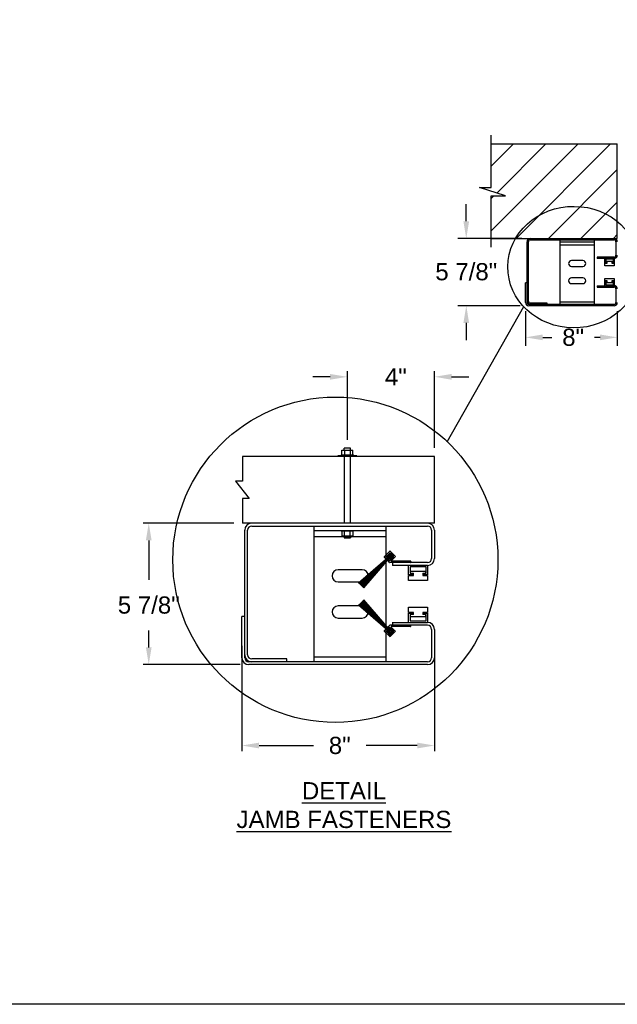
# Model space of a CAD drawing. Header units: inches. Extents: x 170 to 312, y 215 to 248.
# Tile 2 of 216: x 173.02 to 176.28, y 214.76 to 220.12. Entities that reach past the tile are written whole.
import ezdxf

# ---------------------------------------------------------------- set-up
doc = ezdxf.new("R2010")
doc.units = ezdxf.units.IN
doc.header["$LTSCALE"] = 0.25
doc.header["$MEASUREMENT"] = 0
for name, color, linetype in [('ANNOTATIONS', 1, 'Continuous'), ('DETAILS', 4, 'Continuous'), ('STANDARD MOTOR RH', 7, 'Continuous')]:
    doc.layers.add(name, color=color, linetype=linetype)
doc.styles.add('ARIAL', font='arial.ttf', dxfattribs={"height": 0.09375})
doc.dimstyles.new('STANDARD$0', dxfattribs={"dimtxt": 0.09375, "dimasz": 0.09375, "dimexe": 0.03125, "dimexo": 0.046875, "dimgap": 0.09, "dimtad": 0, "dimtih": 1, "dimtoh": 1, "dimdec": 4, "dimzin": 0, "dimdsep": 46, "dimtxsty": 'ARIAL', "dimcen": 0.09, "dimadec": 0, "dimazin": 0, "dimtfac": 1, "dimtdec": 4, "dimtofl": 0, "dimtmove": 0, "dimatfit": 1, "dimfxl": 1, "dimtolj": 1, "dimtzin": 0, "dimarcsym": 0})

# ---------------------------------------------------------------- blocks, each defined once
blk = doc.blocks.new('*D258')
at = {"layer": 'ANNOTATIONS', "color": 0, "lineweight": -2, "transparency": 16777216}
for p, q in [((175.7774, 218.5358), (175.7774, 218.3458)), ((176.2774, 218.5358), (176.2774, 218.3458)), ((175.8711, 218.3927), (175.92, 218.3927)), ((176.1836, 218.3927), (176.1529, 218.3927))]:
    blk.add_line(p, q, dxfattribs=at)
at = {"layer": 'ANNOTATIONS', "color": 0, "transparency": 16777216}
for points in [[(175.8711, 218.4083), (175.8711, 218.3771), (175.7774, 218.3927)], [(176.1836, 218.4083), (176.1836, 218.3771), (176.2774, 218.3927)]]:
    blk.add_solid(points, dxfattribs=at)
at = {"layer": 'defpoints', "color": 0, "transparency": 16777216}
for p in [(175.7774, 218.5826), (176.2774, 218.5826), (176.2774, 218.3927)]:
    blk.add_point(p, dxfattribs=at)
at = {"layer": 'ANNOTATIONS', "color": 0, "transparency": 16777216, "insert": (176.0365, 218.3927), "char_height": 0.09375, "attachment_point": 5, "style": 'ARIAL'}
blk.add_mtext('\\A1;8"', dxfattribs=at)
blk = doc.blocks.new('*D261')
at = {"layer": 'ANNOTATIONS', "color": 0, "lineweight": -2, "transparency": 16777216}
for p, q in [((175.4536, 219.0253), (175.4536, 219.1191)), ((175.7558, 218.9316), (175.4067, 218.9316)), ((175.7484, 218.5648), (175.4067, 218.5648)), ((175.4536, 218.471), (175.4536, 218.3773))]:
    blk.add_line(p, q, dxfattribs=at)
at = {"layer": 'ANNOTATIONS', "color": 0, "transparency": 16777216}
for points in [[(175.4379, 219.0253), (175.4692, 219.0253), (175.4536, 218.9316)], [(175.4379, 218.471), (175.4692, 218.471), (175.4536, 218.5648)]]:
    blk.add_solid(points, dxfattribs=at)
at = {"layer": 'defpoints', "color": 0, "transparency": 16777216}
for p in [(175.8027, 218.9316), (175.4536, 218.5648), (175.7953, 218.5648)]:
    blk.add_point(p, dxfattribs=at)
at = {"layer": 'ANNOTATIONS', "color": 0, "transparency": 16777216, "insert": (175.4536, 218.7499), "char_height": 0.09375, "attachment_point": 5, "style": 'ARIAL'}
blk.add_mtext('\\A1;5 7/8"', dxfattribs=at)
blk = doc.blocks.new('*D269')
at = {"layer": 'ANNOTATIONS', "color": 0, "lineweight": -2, "transparency": 16777216}
for p, q in [((174.186, 217.3799), (173.6907, 217.3799)), ((173.722, 217.2861), (173.722, 217.0721)), ((173.722, 216.7033), (173.722, 216.7952)), ((174.2207, 216.6096), (173.6907, 216.6096))]:
    blk.add_line(p, q, dxfattribs=at)
at = {"layer": 'ANNOTATIONS', "color": 0, "transparency": 16777216}
for points in [[(173.7063, 217.2861), (173.7376, 217.2861), (173.722, 217.3799)], [(173.7063, 216.7033), (173.7376, 216.7033), (173.722, 216.6096)]]:
    blk.add_solid(points, dxfattribs=at)
at = {"layer": 'defpoints', "color": 0, "transparency": 16777216}
for p in [(174.2329, 217.3799), (173.722, 216.6096), (174.2676, 216.6096)]:
    blk.add_point(p, dxfattribs=at)
at = {"layer": 'ANNOTATIONS', "color": 0, "transparency": 16777216, "insert": (173.722, 216.9336), "char_height": 0.09375, "attachment_point": 5, "style": 'ARIAL'}
blk.add_mtext('\\A1;5 7/8"', dxfattribs=at)
blk = doc.blocks.new('*D270')
at = {"layer": 'ANNOTATIONS', "color": 0, "lineweight": -2, "transparency": 16777216}
for p, q in [((174.2301, 216.7127), (174.2301, 216.1374)), ((175.2801, 216.6648), (175.2801, 216.1374)), ((174.3238, 216.1686), (174.6197, 216.1686)), ((175.1863, 216.1686), (174.9075, 216.1686))]:
    blk.add_line(p, q, dxfattribs=at)
at = {"layer": 'ANNOTATIONS', "color": 0, "transparency": 16777216}
for points in [[(174.3238, 216.1843), (174.3238, 216.153), (174.2301, 216.1686)], [(175.1863, 216.1843), (175.1863, 216.153), (175.2801, 216.1686)]]:
    blk.add_solid(points, dxfattribs=at)
at = {"layer": 'defpoints', "color": 0, "transparency": 16777216}
for p in [(174.2301, 216.7596), (175.2801, 216.7117), (174.2301, 216.1686)]:
    blk.add_point(p, dxfattribs=at)
at = {"layer": 'ANNOTATIONS', "color": 0, "transparency": 16777216, "insert": (174.7636, 216.1686), "char_height": 0.09375, "attachment_point": 5, "style": 'ARIAL'}
blk.add_mtext('\\A1;8"', dxfattribs=at)
blk = doc.blocks.new('*D271')
at = {"layer": 'ANNOTATIONS', "color": 0, "lineweight": -2, "transparency": 16777216}
for p, q in [((174.805, 217.8349), (174.805, 218.2089)), ((175.2801, 217.7905), (175.2801, 218.2089)), ((174.7112, 218.1777), (174.6175, 218.1777)), ((175.3738, 218.1777), (175.4676, 218.1777))]:
    blk.add_line(p, q, dxfattribs=at)
at = {"layer": 'ANNOTATIONS', "color": 0, "transparency": 16777216}
for points in [[(174.7112, 218.1933), (174.7112, 218.162), (174.805, 218.1777)], [(175.3738, 218.1933), (175.3738, 218.162), (175.2801, 218.1777)]]:
    blk.add_solid(points, dxfattribs=at)
at = {"layer": 'defpoints', "color": 0, "transparency": 16777216}
for p in [(175.2801, 218.1777), (174.805, 217.7881), (175.2801, 217.7437)]:
    blk.add_point(p, dxfattribs=at)
at = {"layer": 'ANNOTATIONS', "color": 0, "transparency": 16777216, "insert": (175.0695, 218.1777), "char_height": 0.09375, "attachment_point": 5, "style": 'ARIAL'}
blk.add_mtext('\\A1;4"', dxfattribs=at)

msp = doc.modelspace()

# ---------------------------------------------------------------- hatches: boundary and pattern name
at = {"layer": 'STANDARD MOTOR RH'}
h = msp.add_hatch(dxfattribs=at)
h.set_pattern_fill('ANSI31', color=256, style=0)
h.set_pattern_definition([(45, (-1.46754, -31.62372), (-0.08838835, 0.08838835), [])])
h.paths.add_polyline_path([(176.27738, 219.44721), (175.58988, 219.44721), (175.58988, 219.21), (175.52578, 219.21), (175.66785, 219.1631), (175.58988, 219.1631), (175.58988, 218.93158), (176.27738, 218.93158), (176.27738, 219.09408)])

# ---------------------------------------------------------------- linework, layer by layer
at = {"layer": 'defpoints'}
msp.add_lwpolyline([(189.05875, 214.75854), (169.58887, 214.75854), (169.58887, 227.49365), (189.05875, 227.49365)], close=True, dxfattribs=at)
at = {"layer": 'DETAILS'}
for p, q in [((175.34987, 217.82414), (175.76666, 218.56011)), ((174.77516, 217.76461), (174.77516, 217.77881)), ((174.77516, 217.77881), (174.83475, 217.77881)), ((174.77523, 217.75209), (174.77523, 217.77881)), ((174.78738, 217.77881), (174.78738, 217.78807)), ((174.82253, 217.78807), (174.78738, 217.78807)), ((174.79186, 217.75209), (174.79186, 217.77881)), ((174.82159, 217.75209), (174.82159, 217.77881)), ((174.82253, 217.77881), (174.82253, 217.78807)), ((174.83468, 217.75209), (174.83468, 217.77881)), ((174.83475, 217.76461), (174.83475, 217.77881)), ((175.28008, 217.74365), (174.23287, 217.74365)), ((174.23287, 217.74365), (174.23287, 217.60869)), ((174.85745, 217.74787), (174.75245, 217.74787)), ((174.75245, 217.74365), (174.75245, 217.74787)), ((174.7712, 217.75209), (174.7712, 217.74787)), ((174.7712, 217.75209), (174.8387, 217.75209)), ((174.78738, 217.74365), (174.78738, 217.37987)), ((174.82253, 217.37987), (174.82253, 217.74365)), ((174.8387, 217.74787), (174.8387, 217.75209)), ((174.85745, 217.74365), (174.85745, 217.74787)), ((175.28008, 217.37987), (175.28008, 217.74365)), ((174.23287, 217.60869), (174.1954, 217.60869)), ((174.1954, 217.60869), (174.27033, 217.51483)), ((174.27033, 217.51483), (174.23287, 217.51483)), ((174.23287, 217.51483), (174.23287, 217.37987)), ((175.28008, 217.37987), (174.23287, 217.37987)), ((174.2457, 216.6471), (174.2457, 217.34233)), ((174.26132, 216.66272), (174.26132, 217.34233)), ((174.28324, 217.36425), (175.24254, 217.36425)), ((174.62383, 216.62518), (174.62383, 217.36425)), ((175.01758, 216.62518), (175.01758, 217.36425)), ((175.26446, 217.34233), (175.26446, 217.18771)), ((175.28008, 217.34233), (175.28008, 217.18771)), ((174.62383, 217.33964), (175.01758, 217.33964)), ((174.62383, 217.30683), (175.01758, 217.30683)), ((174.77093, 217.34031), (174.77093, 217.3361)), ((174.77093, 217.34031), (174.83843, 217.34031)), ((174.83843, 217.3361), (174.77093, 217.3361)), ((174.77488, 217.32358), (174.77488, 217.30938)), ((174.83448, 217.30938), (174.77488, 217.30938)), ((174.77495, 217.3361), (174.77495, 217.30938)), ((174.7871, 217.30938), (174.7871, 217.30011)), ((174.7871, 217.30011), (174.82226, 217.30011)), ((174.78805, 217.3361), (174.78805, 217.30938)), ((174.81778, 217.3361), (174.81778, 217.30938)), ((174.82226, 217.30938), (174.82226, 217.30011)), ((174.83441, 217.3361), (174.83441, 217.30938)), ((174.83448, 217.32358), (174.83448, 217.30938)), ((174.83843, 217.3361), (174.83843, 217.34031)), ((174.86613, 217.05391), (175.02663, 217.19221)), ((175.02673, 217.19211), (174.8663, 217.05374)), ((174.86892, 217.05112), (175.02683, 217.19201)), ((175.02693, 217.19191), (174.86909, 217.05095)), ((174.8717, 217.04834), (175.02703, 217.19182)), ((175.02713, 217.19172), (174.87187, 217.04818)), ((174.87445, 217.04559), (175.02723, 217.19162)), ((175.02732, 217.19152), (174.87462, 217.04542)), ((174.8772, 217.04284), (175.02742, 217.19142)), ((175.02752, 217.19132), (174.87737, 217.04268)), ((174.87822, 217.04182), (175.02762, 217.19122)), ((175.02862, 217.19022), (174.87922, 217.04082)), ((174.88177, 217.03828), (175.03041, 217.18843)), ((175.03051, 217.18833), (174.88193, 217.03811)), ((174.88451, 217.03553), (175.03061, 217.18824)), ((175.03071, 217.18814), (174.88468, 217.03537)), ((174.88726, 217.03278), (175.0308, 217.18804)), ((175.0309, 217.18794), (174.88743, 217.03261)), ((174.89004, 217.03), (175.031, 217.18784)), ((175.0311, 217.18774), (174.89021, 217.02984)), ((174.89283, 217.02721), (175.0312, 217.18764)), ((175.0313, 217.18754), (174.893, 217.02704)), ((174.92963, 217.08985), (175.02931, 217.18953)), ((175.03031, 217.18853), (174.93063, 217.08885)), ((175.0367, 217.22739), (175.00637, 217.19706)), ((175.01184, 217.18961), (175.00637, 217.19508)), ((175.01681, 217.19259), (175.01383, 217.18961)), ((175.0367, 217.21745), (175.01632, 217.19706)), ((175.01632, 217.19508), (175.01681, 217.19458)), ((175.03475, 217.21418), (175.02178, 217.19657)), ((175.02178, 217.19657), (175.02348, 217.19532)), ((175.03645, 217.21293), (175.02348, 217.19532)), ((175.02817, 217.19433), (175.03249, 217.20276)), ((175.03262, 217.20272), (175.0283, 217.19427)), ((175.02842, 217.19421), (175.03276, 217.20267)), ((175.03289, 217.20262), (175.02855, 217.19414)), ((175.02867, 217.19408), (175.03302, 217.20258)), ((175.03316, 217.20253), (175.0288, 217.19401)), ((175.02892, 217.19395), (175.03329, 217.20249)), ((175.03343, 217.20244), (175.02905, 217.19389)), ((175.02917, 217.19382), (175.03356, 217.2024)), ((175.0337, 217.20235), (175.0293, 217.19376)), ((175.02943, 217.19369), (175.03383, 217.20231)), ((175.03519, 217.20188), (175.03068, 217.19305)), ((175.03214, 217.19159), (175.04097, 217.1961)), ((175.0414, 217.19474), (175.03278, 217.19034)), ((175.03285, 217.19021), (175.04144, 217.19461)), ((175.04149, 217.19447), (175.03291, 217.19009)), ((175.03298, 217.18996), (175.04153, 217.19434)), ((175.04158, 217.1942), (175.03304, 217.18984)), ((175.0331, 217.18971), (175.04162, 217.19407)), ((175.04167, 217.19394), (175.03317, 217.18958)), ((175.03323, 217.18946), (175.04171, 217.1938)), ((175.04176, 217.19367), (175.0333, 217.18933)), ((175.03336, 217.18921), (175.0418, 217.19353)), ((175.04185, 217.1934), (175.03342, 217.18908)), ((175.03446, 217.18434), (175.05207, 217.19731)), ((175.03446, 217.18434), (175.03571, 217.18265)), ((175.03571, 217.18265), (175.05332, 217.19561)), ((175.0362, 217.17718), (175.05659, 217.19756)), ((175.06653, 217.19955), (175.03869, 217.22739)), ((175.05659, 217.19955), (175.03869, 217.21745)), ((175.05233, 217.20082), (175.03996, 217.2132)), ((175.05383, 217.20231), (175.04145, 217.21469)), ((175.0442, 217.17523), (175.06653, 217.19756)), ((175.02875, 217.17469), (175.03173, 217.17767)), ((175.03524, 217.16621), (175.02875, 217.1727)), ((175.03372, 217.17767), (175.03421, 217.17718)), ((175.24254, 217.1658), (175.03623, 217.1658)), ((175.14939, 217.17283), (175.04519, 217.17283)), ((175.05039, 217.1658), (175.05039, 217.15018)), ((175.24254, 217.15018), (175.05039, 217.15018)), ((175.13885, 217.09899), (175.13885, 217.15018)), ((175.2344, 217.14204), (175.14699, 217.14204)), ((175.14699, 217.14204), (175.14699, 217.10713)), ((175.1508, 217.17142), (175.1508, 217.1672)), ((175.2344, 217.10713), (175.2344, 217.14204)), ((175.24254, 217.15018), (175.24254, 217.09899)), ((174.88633, 217.12596), (174.75508, 217.12596)), ((175.1651, 217.09899), (175.13885, 217.09899)), ((175.13885, 217.06775), (175.13885, 217.09532)), ((175.13885, 217.09532), (175.1651, 217.09532)), ((175.14699, 217.10713), (175.1651, 217.10713)), ((175.14935, 217.10713), (175.14935, 217.11894)), ((175.14935, 217.11894), (175.23204, 217.11894)), ((175.1651, 217.09532), (175.1651, 217.10713)), ((175.21629, 217.10713), (175.21629, 217.09532)), ((175.21629, 217.10713), (175.2344, 217.10713)), ((175.24254, 217.09899), (175.21629, 217.09899)), ((175.21629, 217.09532), (175.24254, 217.09532)), ((175.23204, 217.11894), (175.23204, 217.10713)), ((175.24254, 217.09532), (175.24254, 217.06775)), ((174.75508, 217.06034), (174.88633, 217.06034)), ((175.24254, 217.06775), (175.13885, 217.06775)), ((174.88633, 216.92909), (174.75508, 216.92909)), ((174.86613, 216.93551), (175.02663, 216.79721)), ((175.02673, 216.79731), (174.8663, 216.93568)), ((174.86892, 216.93831), (175.02683, 216.79741)), ((175.02693, 216.79751), (174.86909, 216.93848)), ((174.8717, 216.94108), (175.02703, 216.79761)), ((175.02713, 216.79771), (174.87187, 216.94125)), ((174.87445, 216.94384), (175.02723, 216.79781)), ((175.02732, 216.79791), (174.87462, 216.94401)), ((174.8772, 216.94658), (175.02742, 216.79801)), ((175.02752, 216.79811), (174.87737, 216.94675)), ((174.87822, 216.94761), (175.02762, 216.79821)), ((175.02862, 216.7992), (174.87922, 216.9486)), ((174.88177, 216.95115), (175.03041, 216.80099)), ((175.03051, 216.80109), (174.88193, 216.95132)), ((174.88451, 216.95389), (175.03061, 216.80119)), ((175.03071, 216.80129), (174.88468, 216.95406)), ((174.88726, 216.95665), (175.0308, 216.80139)), ((175.0309, 216.80149), (174.88743, 216.95682)), ((174.89004, 216.95942), (175.031, 216.80159)), ((175.0311, 216.80169), (174.89021, 216.95959)), ((174.89283, 216.96222), (175.0312, 216.80179)), ((175.0313, 216.80189), (174.893, 216.96239)), ((175.13885, 216.89411), (175.13885, 216.92167)), ((175.13885, 216.92167), (175.24254, 216.92167)), ((175.24254, 216.92167), (175.24254, 216.89411)), ((174.2457, 216.87206), (174.23008, 216.87206)), ((174.23008, 216.6471), (174.23008, 216.87206)), ((174.75508, 216.86346), (174.88633, 216.86346)), ((174.92963, 216.89958), (175.02931, 216.7999)), ((175.03031, 216.80089), (174.93063, 216.90057)), ((175.1651, 216.89411), (175.13885, 216.89411)), ((175.13885, 216.83925), (175.13885, 216.89043)), ((175.13885, 216.89043), (175.1651, 216.89043)), ((175.1651, 216.8823), (175.14699, 216.8823)), ((175.14699, 216.8823), (175.14699, 216.84738)), ((175.14935, 216.87048), (175.14935, 216.8823)), ((175.23204, 216.87048), (175.14935, 216.87048)), ((175.1651, 216.8823), (175.1651, 216.89411)), ((175.21629, 216.89411), (175.21629, 216.8823)), ((175.24254, 216.89411), (175.21629, 216.89411)), ((175.21629, 216.89043), (175.24254, 216.89043)), ((175.2344, 216.8823), (175.21629, 216.8823)), ((175.23204, 216.8823), (175.23204, 216.87048)), ((175.2344, 216.84738), (175.2344, 216.8823)), ((175.24254, 216.89043), (175.24254, 216.83925)), ((175.03524, 216.82322), (175.02875, 216.81672)), ((175.02875, 216.81474), (175.03173, 216.81175)), ((175.03372, 216.81175), (175.03421, 216.81225)), ((175.03446, 216.80508), (175.03571, 216.80678)), ((175.03446, 216.80508), (175.05207, 216.79212)), ((175.03571, 216.80678), (175.05332, 216.79382)), ((175.0362, 216.81225), (175.05659, 216.79186)), ((175.24254, 216.82363), (175.03623, 216.82363)), ((175.0442, 216.8142), (175.06653, 216.79186)), ((175.14939, 216.8166), (175.04519, 216.8166)), ((175.05039, 216.84036), (175.05039, 216.82363)), ((175.05039, 216.83925), (175.24254, 216.83925)), ((175.14699, 216.84738), (175.2344, 216.84738)), ((175.1508, 216.818), (175.1508, 216.82222)), ((175.01184, 216.79982), (175.00637, 216.79435)), ((175.0367, 216.76203), (175.00637, 216.79236)), ((175.01681, 216.79684), (175.01383, 216.79982)), ((175.01632, 216.79435), (175.01681, 216.79485)), ((175.0367, 216.77198), (175.01632, 216.79236)), ((175.02178, 216.79286), (175.02348, 216.79411)), ((175.03475, 216.77525), (175.02178, 216.79286)), ((175.03645, 216.7765), (175.02348, 216.79411)), ((175.02817, 216.79509), (175.03249, 216.78666)), ((175.03262, 216.78671), (175.0283, 216.79516)), ((175.02842, 216.79522), (175.03276, 216.78676)), ((175.03289, 216.7868), (175.02855, 216.79528)), ((175.02867, 216.79535), (175.03302, 216.78685)), ((175.03316, 216.78689), (175.0288, 216.79541)), ((175.02892, 216.79548), (175.03329, 216.78694)), ((175.03343, 216.78698), (175.02905, 216.79554)), ((175.02917, 216.7956), (175.03356, 216.78703)), ((175.0337, 216.78707), (175.0293, 216.79567)), ((175.02943, 216.79573), (175.03383, 216.78712)), ((175.03519, 216.78755), (175.03068, 216.79637)), ((175.03214, 216.79784), (175.04097, 216.79332)), ((175.0414, 216.79468), (175.03278, 216.79909)), ((175.03285, 216.79922), (175.04144, 216.79482)), ((175.04149, 216.79495), (175.03291, 216.79934)), ((175.03298, 216.79947), (175.04153, 216.79509)), ((175.04158, 216.79522), (175.03304, 216.79959)), ((175.0331, 216.79972), (175.04162, 216.79536)), ((175.04167, 216.79549), (175.03317, 216.79984)), ((175.03323, 216.79997), (175.04171, 216.79563)), ((175.04176, 216.79576), (175.0333, 216.80009)), ((175.03336, 216.80022), (175.0418, 216.79589)), ((175.04185, 216.79603), (175.03342, 216.80034)), ((175.05659, 216.78988), (175.03869, 216.77198)), ((175.06653, 216.78988), (175.03869, 216.76203)), ((175.05233, 216.78861), (175.03996, 216.77623)), ((175.05383, 216.78711), (175.04145, 216.77474)), ((175.26446, 216.80171), (175.26446, 216.6471)), ((175.28008, 216.80171), (175.28008, 216.6471)), ((175.01758, 216.64979), (174.62383, 216.64979)), ((175.24254, 216.62518), (174.26762, 216.62518)), ((175.24254, 216.60956), (174.26762, 216.60956)), ((174.47539, 216.6408), (174.28324, 216.6408)), ((174.47539, 216.62518), (174.47539, 216.6408))]:
    msp.add_line(p, q, dxfattribs=at)
for centre, radius in [((174.73976, 217.18082), 0.88662), ((175.04034, 217.20125), 0.00512), ((175.04034, 216.78817), 0.00512)]:
    msp.add_circle(centre, radius, dxfattribs=at)
for centre, radius, start, end in [((174.28324, 217.34233), 0.03754, 90, 180), ((174.28324, 217.34233), 0.02192, 90, 180), ((175.24254, 217.34233), 0.03754, 0, 90), ((175.24254, 217.34233), 0.02192, 0, 90), ((175.00737, 217.19607), 0.00141, 135, 225), ((175.01284, 217.1906), 0.00141, 225, 315), ((175.01731, 217.19607), 0.00141, 135, 225), ((175.01582, 217.19358), 0.00141, 315, 45), ((175.02066, 217.19818), 0.00844, 315, 332.89522), ((175.02066, 217.19818), 0.00858, 315, 332.89522), ((175.02066, 217.19818), 0.00872, 315, 332.89522), ((175.02066, 217.19818), 0.00886, 315, 332.89522), ((175.02066, 217.19818), 0.009, 315, 332.89522), ((175.02066, 217.19818), 0.00914, 315, 332.89522), ((175.02066, 217.19818), 0.00928, 315, 332.89522), ((175.02066, 217.19818), 0.00942, 315, 332.89522), ((175.02066, 217.19818), 0.00956, 315, 332.89522), ((175.02066, 217.19818), 0.0097, 315, 332.89522), ((175.02066, 217.19818), 0.00984, 315, 332.89522), ((175.02066, 217.19818), 0.01125, 315, 332.89522), ((175.03727, 217.18157), 0.01125, 117.10478, 135), ((175.03727, 217.18157), 0.00984, 117.10478, 135), ((175.03727, 217.18157), 0.0097, 117.10478, 135), ((175.03727, 217.18157), 0.00956, 117.10478, 135), ((175.03727, 217.18157), 0.00942, 117.10478, 135), ((175.03727, 217.18157), 0.00928, 117.10478, 135), ((175.03727, 217.18157), 0.00914, 117.10478, 135), ((175.03727, 217.18157), 0.009, 117.10478, 135), ((175.03727, 217.18157), 0.00886, 117.10478, 135), ((175.03727, 217.18157), 0.00872, 117.10478, 135), ((175.03727, 217.18157), 0.00858, 117.10478, 135), ((175.03727, 217.18157), 0.00844, 117.10478, 135), ((175.04034, 217.20125), 0.008, 280.87014, 169.12986), ((175.04034, 217.20125), 0.00786, 280.72454, 169.27546), ((175.04034, 217.20125), 0.00772, 280.57496, 169.42504), ((175.04034, 217.20125), 0.00758, 280.4212, 169.5788), ((175.04034, 217.20125), 0.00744, 280.26307, 169.73693), ((175.04034, 217.20125), 0.0073, 280.10036, 169.89964), ((175.04034, 217.20125), 0.00716, 279.93284, 170.06716), ((175.04034, 217.20125), 0.00702, 279.76027, 170.23973), ((175.04034, 217.20125), 0.00687, 279.58238, 170.41762), ((175.04034, 217.20125), 0.00673, 279.39891, 170.60109), ((175.04034, 217.20125), 0.00659, 279.20956, 170.79044), ((175.03832, 217.21155), 0.00443, 45, 143.65121), ((175.04034, 217.20125), 0.00519, 276.90656, 173.09344), ((175.03832, 217.21155), 0.00232, 45, 143.65121), ((175.03769, 217.2264), 0.00141, 45, 135), ((175.03769, 217.21645), 0.00141, 45, 135), ((175.05069, 217.19918), 0.00232, 306.34879, 45), ((175.05069, 217.19918), 0.00443, 306.34879, 45), ((175.05559, 217.19856), 0.00141, 315, 45), ((175.06554, 217.19856), 0.00141, 315, 45), ((175.24254, 217.18772), 0.02192, 270, 0), ((175.24254, 217.18772), 0.03754, 270, 0), ((175.02974, 217.1737), 0.00141, 135, 225), ((175.03272, 217.17668), 0.00141, 45, 135), ((175.03521, 217.17817), 0.00141, 225, 315), ((175.03623, 217.1672), 0.00141, 225, 270), ((175.04519, 217.17424), 0.00141, 135, 270), ((175.14939, 217.17142), 0.00141, 0, 90), ((175.14939, 217.1672), 0.00141, 270, 0), ((174.75508, 217.09315), 0.03281, 90, 270), ((174.88633, 217.09315), 0.03281, 270, 90), ((174.75508, 216.89627), 0.03281, 90, 270), ((174.88633, 216.89627), 0.03281, 270, 90), ((175.02974, 216.81573), 0.00141, 135, 225), ((175.03272, 216.81275), 0.00141, 225, 315), ((175.03521, 216.81125), 0.00141, 45, 135), ((175.03623, 216.82222), 0.00141, 90, 135), ((175.04519, 216.81519), 0.00141, 90, 225), ((175.14939, 216.82222), 0.00141, 0, 90), ((175.14939, 216.818), 0.00141, 270, 0), ((175.24254, 216.80171), 0.03754, 0, 90), ((175.24254, 216.80171), 0.02192, 0, 90), ((175.00737, 216.79336), 0.00141, 135, 225), ((175.01284, 216.79883), 0.00141, 45, 135), ((175.01731, 216.79336), 0.00141, 135, 225), ((175.01582, 216.79584), 0.00141, 315, 45), ((175.02066, 216.79125), 0.00844, 27.10478, 45), ((175.02066, 216.79125), 0.00858, 27.10478, 45), ((175.02066, 216.79125), 0.00872, 27.10478, 45), ((175.02066, 216.79125), 0.00886, 27.10478, 45), ((175.02066, 216.79125), 0.009, 27.10478, 45), ((175.02066, 216.79125), 0.00914, 27.10478, 45), ((175.02066, 216.79125), 0.00928, 27.10478, 45), ((175.02066, 216.79125), 0.00942, 27.10478, 45), ((175.02066, 216.79125), 0.00956, 27.10478, 45), ((175.02066, 216.79125), 0.0097, 27.10478, 45), ((175.02066, 216.79125), 0.00984, 27.10478, 45), ((175.02066, 216.79125), 0.01125, 27.10478, 45), ((175.03727, 216.80785), 0.01125, 225, 242.89522), ((175.03727, 216.80785), 0.00984, 225, 242.89522), ((175.03727, 216.80785), 0.0097, 225, 242.89522), ((175.03727, 216.80785), 0.00956, 225, 242.89522), ((175.03727, 216.80785), 0.00942, 225, 242.89522), ((175.03727, 216.80785), 0.00928, 225, 242.89522), ((175.03727, 216.80785), 0.00914, 225, 242.89522), ((175.03727, 216.80785), 0.009, 225, 242.89522), ((175.03727, 216.80785), 0.00886, 225, 242.89522), ((175.03727, 216.80785), 0.00872, 225, 242.89522), ((175.03727, 216.80785), 0.00858, 225, 242.89522), ((175.03727, 216.80785), 0.00844, 225, 242.89522), ((175.04034, 216.78817), 0.008, 190.87014, 79.12986), ((175.04034, 216.78817), 0.00786, 190.72454, 79.27546), ((175.04034, 216.78817), 0.00772, 190.57496, 79.42504), ((175.04034, 216.78817), 0.00758, 190.4212, 79.5788), ((175.04034, 216.78817), 0.00744, 190.26307, 79.73693), ((175.04034, 216.78817), 0.0073, 190.10036, 79.89964), ((175.04034, 216.78817), 0.00716, 189.93284, 80.06716), ((175.04034, 216.78817), 0.00702, 189.76027, 80.23973), ((175.04034, 216.78817), 0.00687, 189.58238, 80.41762), ((175.04034, 216.78817), 0.00673, 189.39891, 80.60109), ((175.04034, 216.78817), 0.00659, 189.20956, 80.79044), ((175.03832, 216.77787), 0.00443, 216.34879, 315), ((175.04034, 216.78817), 0.00519, 186.90656, 83.09344), ((175.03832, 216.77787), 0.00232, 216.34879, 315), ((175.03769, 216.77297), 0.00141, 225, 315), ((175.03769, 216.76303), 0.00141, 225, 315), ((175.05069, 216.79025), 0.00232, 315, 53.65121), ((175.05069, 216.79025), 0.00443, 315, 53.65121), ((175.05559, 216.79087), 0.00141, 315, 45), ((175.06554, 216.79087), 0.00141, 315, 45), ((174.26762, 216.6471), 0.03754, 180, 270), ((174.28324, 216.66272), 0.03754, 180, 270), ((174.26762, 216.6471), 0.02192, 180, 270), ((174.28324, 216.66272), 0.02192, 180, 270), ((175.24254, 216.6471), 0.03754, 270, 0), ((175.24254, 216.6471), 0.02192, 270, 0)]:
    msp.add_arc(centre, radius, start, end, dxfattribs=at)
msp.add_ellipse((176.03992, 218.77548), major_axis=(0.36007, -0.00248), ratio=0.919729, dxfattribs=at)
at = {"layer": 'STANDARD MOTOR RH'}
for p, q in [((175.58988, 219.21), (175.58988, 219.49408)), ((175.58988, 219.44721), (176.27738, 219.44721)), ((176.27738, 218.93158), (176.27738, 219.44721)), ((175.66785, 219.1631), (175.52578, 219.21)), ((175.52578, 219.21), (175.58988, 219.21)), ((175.58988, 218.88471), (175.58988, 219.1631)), ((175.58988, 219.1631), (175.66785, 219.1631)), ((175.58988, 218.93158), (176.27738, 218.93158)), ((175.78482, 218.58264), (175.78482, 218.91371)), ((175.79226, 218.59008), (175.79226, 218.91371)), ((175.8027, 218.92414), (176.25951, 218.92414)), ((175.96488, 218.57221), (175.96488, 218.92414)), ((175.96488, 218.91242), (176.15238, 218.91242)), ((175.96488, 218.8968), (176.15238, 218.8968)), ((176.15238, 218.57221), (176.15238, 218.92414)), ((176.26995, 218.91371), (176.26995, 218.84008)), ((176.08988, 218.81067), (176.02738, 218.81067)), ((176.16801, 218.82964), (176.16801, 218.82221)), ((176.25951, 218.82964), (176.16801, 218.82964)), ((176.25951, 218.82221), (176.16801, 218.82221)), ((176.21013, 218.79783), (176.21013, 218.82221)), ((176.22263, 218.79783), (176.21013, 218.79783)), ((176.21013, 218.78296), (176.21013, 218.79608)), ((176.21013, 218.79608), (176.22263, 218.79608)), ((176.25563, 218.81833), (176.21401, 218.81833)), ((176.21401, 218.81833), (176.21401, 218.80171)), ((176.21401, 218.80171), (176.22263, 218.80171)), ((176.21513, 218.80171), (176.21513, 218.80733)), ((176.21513, 218.80733), (176.25451, 218.80733)), ((176.22263, 218.79608), (176.22263, 218.80171)), ((176.24701, 218.80171), (176.24701, 218.79608)), ((176.24701, 218.80171), (176.25563, 218.80171)), ((176.25951, 218.79783), (176.24701, 218.79783)), ((176.24701, 218.79608), (176.25951, 218.79608)), ((176.25451, 218.80733), (176.25451, 218.80171)), ((176.25563, 218.80171), (176.25563, 218.81833)), ((176.25951, 218.82221), (176.25951, 218.79783)), ((176.25951, 218.79608), (176.25951, 218.78296)), ((176.02738, 218.77942), (176.08988, 218.77942)), ((176.25951, 218.78296), (176.21013, 218.78296)), ((175.78482, 218.68977), (175.77738, 218.68977)), ((175.77738, 218.58264), (175.77738, 218.68977)), ((176.08988, 218.71692), (176.02738, 218.71692)), ((176.02738, 218.68567), (176.08988, 218.68567)), ((176.21013, 218.70027), (176.21013, 218.71339)), ((176.21013, 218.71339), (176.25951, 218.71339)), ((176.22263, 218.70027), (176.21013, 218.70027)), ((176.21013, 218.67414), (176.21013, 218.69852)), ((176.21013, 218.69852), (176.22263, 218.69852)), ((176.22263, 218.69464), (176.21401, 218.69464)), ((176.21401, 218.69464), (176.21401, 218.67802)), ((176.21513, 218.68902), (176.21513, 218.69464)), ((176.25451, 218.68902), (176.21513, 218.68902)), ((176.22263, 218.69464), (176.22263, 218.70027)), ((176.24701, 218.70027), (176.24701, 218.69464)), ((176.25951, 218.70027), (176.24701, 218.70027)), ((176.24701, 218.69852), (176.25951, 218.69852)), ((176.25563, 218.69464), (176.24701, 218.69464)), ((176.25451, 218.69464), (176.25451, 218.68902)), ((176.25563, 218.67802), (176.25563, 218.69464)), ((176.25951, 218.71339), (176.25951, 218.70027)), ((176.25951, 218.69852), (176.25951, 218.67414)), ((176.16801, 218.67414), (176.16801, 218.66671)), ((176.16801, 218.67414), (176.25951, 218.67414)), ((176.16801, 218.66671), (176.25951, 218.66671)), ((176.21401, 218.67802), (176.25563, 218.67802)), ((176.26995, 218.65627), (176.26995, 218.58264)), ((175.8942, 218.57964), (175.8027, 218.57964)), ((175.8942, 218.57221), (175.8942, 218.57964)), ((176.15238, 218.58392), (175.96488, 218.58392)), ((176.25951, 218.57221), (175.79526, 218.57221)), ((176.25951, 218.56477), (175.79526, 218.56477))]:
    msp.add_line(p, q, dxfattribs=at)
for centre, radius, start, end in [((175.8027, 218.91371), 0.01788, 90, 180), ((175.8027, 218.91371), 0.01044, 90, 180), ((176.25951, 218.91371), 0.01788, 0, 90), ((176.25951, 218.91371), 0.01044, 0, 90), ((176.02738, 218.79505), 0.01563, 90, 270), ((176.08988, 218.79505), 0.01563, 270, 90), ((176.25951, 218.84008), 0.01044, 270, 0), ((176.25951, 218.84008), 0.01788, 270, 0), ((176.02738, 218.7013), 0.01563, 90, 270), ((176.08988, 218.7013), 0.01563, 270, 90), ((176.25951, 218.65627), 0.01788, 0, 90), ((176.25951, 218.65627), 0.01044, 0, 90), ((175.79526, 218.58264), 0.01788, 180, 270), ((175.8027, 218.59008), 0.01787, 180, 270), ((175.79526, 218.58264), 0.01044, 180, 270), ((175.8027, 218.59008), 0.01044, 180, 270), ((176.25951, 218.58264), 0.01788, 270, 0), ((176.25951, 218.58264), 0.01044, 270, 0)]:
    msp.add_arc(centre, radius, start, end, dxfattribs=at)

# ---------------------------------------------------------------- texts
at = {"layer": 'ANNOTATIONS', "insert": (174.78651, 215.96923), "char_height": 0.09375, "width": 1.3823677, "attachment_point": 2, "style": 'ARIAL'}
msp.add_mtext('{\\LDETAIL\\PJAMB FASTENERS}', dxfattribs=at)

# ---------------------------------------------------------------- dimensions: what is measured, and where the dimension line sits
at = {"layer": 'ANNOTATIONS'}
dim = msp.add_linear_dim(base=(175.45356, 218.56477), p1=(175.8027, 218.93158), p2=(175.79526, 218.56477), angle=90, text='5 7/8"', dimstyle='STANDARD$0', override={"dimexe": 0.046875, "dimgap": 0.0625, "dimlunit": 4, "dimcen": 0.089844, "dimfxl": 0.18, "dimfrac": 2}, dxfattribs=at)
dim.commit()
dim.dimension.update_dxf_attribs({"geometry": '*D261', "text_midpoint": (175.45356, 218.74994), "dimtype": 160})
dim = msp.add_linear_dim(base=(176.27738, 218.39271), p1=(175.77738, 218.58264), p2=(176.27738, 218.58264), text='8"', dimstyle='STANDARD$0', override={"dimexe": 0.046875, "dimgap": 0.0625, "dimlunit": 4, "dimcen": 0.089844, "dimfxl": 0.18, "dimfrac": 2}, dxfattribs=at)
dim.commit()
dim.dimension.update_dxf_attribs({"geometry": '*D258', "text_midpoint": (176.03645, 218.39271), "dimtype": 160})
for base, p1, p2, text, picture, middle in [((175.28008, 218.17766), (174.80495, 217.78807), (175.28008, 217.74365), '4"', '*D271', (175.06953, 218.17766)), ((174.23008, 216.16864), (175.28008, 216.7117), (174.23008, 216.75958), '8"', '*D270', (174.7636, 216.16864))]:
    dim = msp.add_linear_dim(base=base, p1=p1, p2=p2, text=text, dimstyle='STANDARD$0', dxfattribs=at)
    dim.commit()
    dim.dimension.update_dxf_attribs({"geometry": picture, "text_midpoint": middle, "dimtype": 160})
dim = msp.add_linear_dim(base=(173.72196, 216.60956), p1=(174.23287, 217.37987), p2=(174.26762, 216.60956), angle=90, text='5 7/8"', dimstyle='STANDARD$0', dxfattribs=at)
dim.commit()
dim.dimension.update_dxf_attribs({"geometry": '*D269', "text_midpoint": (173.72196, 216.93363), "dimtype": 160})

doc.saveas('drawing.dxf')
